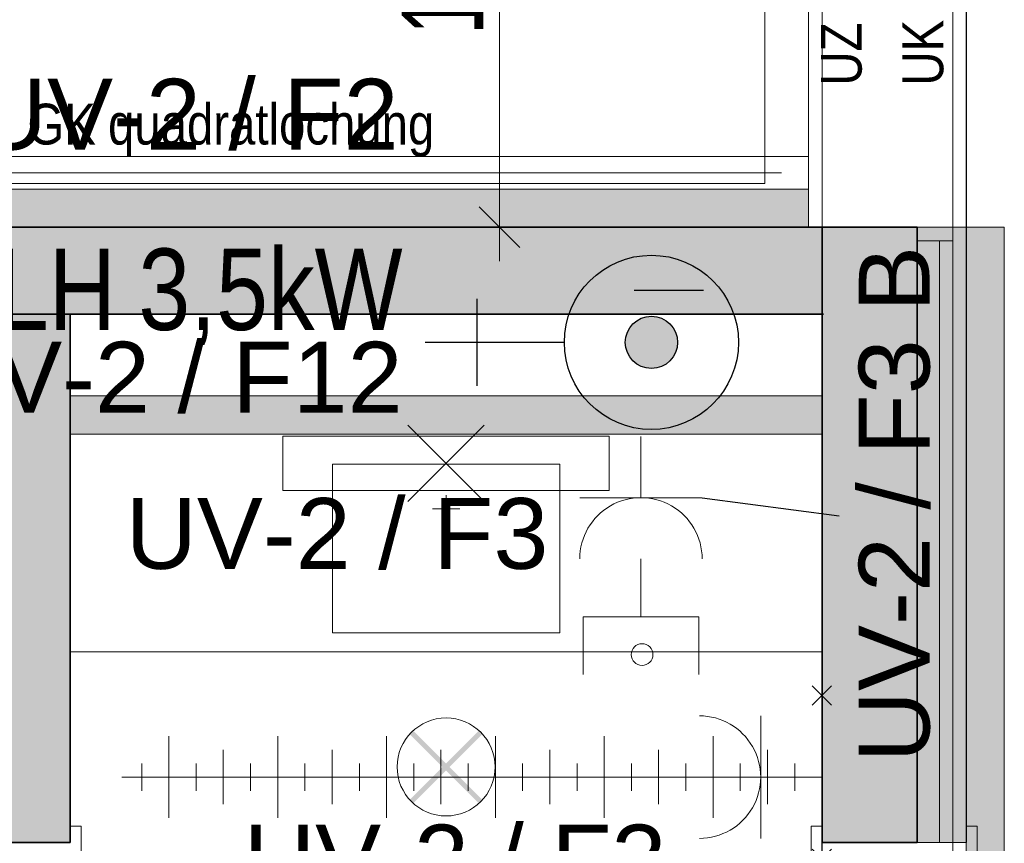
# Model space of a CAD drawing. Extents: x -321 to 526, y -52 to 542.
# Tile 27 of 56: x -120 to -84, y 150 to 180. Entities that reach past the tile are written whole.
import ezdxf
from ezdxf.lldxf.tags import DXFTag

# ---------------------------------------------------------------- set-up
doc = ezdxf.new("R2010")
doc.units = 0
doc.layers.get('0').update_dxf_attribs({"lineweight": 35})
for name, color, linetype, lineweight in [('D-501 Deckenspiegel Beleuchtung_BM_PM_NB', 7, 'Continuous', 25), ('D-501 Deckenspiegel Gebäude', 7, 'Continuous', 25), ('D-501 Deckenspiegel Text_Maß', 7, 'Continuous', 25)]:
    doc.layers.add(name, color=color, linetype=linetype, lineweight=lineweight)
for name, color, linetype, lineweight, true_color in [('E_445_Allgemeinbeleuchtung', 7, 'Continuous', 18, 0xf7d209), ('E_449_Niederspannungsinstallationen_Elektro', 1, 'Continuous', 18, 0xff0000), ('E_449_Niederspannungsinstallationen_Stromkreise', 1, 'Continuous', 25, 0xff0000), ('E_449_Text-Allg', 1, 'Continuous', 25, 0xff0000), ('E_457_Datenübertragungsnetz_EDV', 6, 'Continuous', 18, 0xff00ff), ('E_Starkstrom', 1, 'Continuous', 25, 0xff0000)]:
    doc.layers.add(name, color=color, linetype=linetype, lineweight=lineweight, true_color=true_color)
doc.layers.add('E_Hilfslinie', color=2, linetype='Continuous', lineweight=13, true_color=0xffff00, plot=False)
doc.styles.get("Standard").update_dxf_attribs({"font": 'arial.ttf'})
tags = doc.linetypes.add('ALL_S14', pattern=[0.1, 0.05, -0.05]).pattern_tags.tags
tags[6:7] = [DXFTag(74, 4), DXFTag(75, 0), DXFTag(340, '0'), DXFTag(46, 1.0), DXFTag(50, 0.0), DXFTag(44, 0.0), DXFTag(45, 0.0)]
tags[4:5] = [DXFTag(74, 4), DXFTag(75, 0), DXFTag(340, '0'), DXFTag(46, 1.0), DXFTag(50, 0.0), DXFTag(44, 0.0), DXFTag(45, 0.0)]

# ---------------------------------------------------------------- blocks, each defined once
blk = doc.blocks.new('Referenz-A07MYS7IRK', base_point=(-281.008, -47.122))
at = {"layer": 'D-501 Deckenspiegel Beleuchtung_BM_PM_NB', "color": 0, "lineweight": 18}
for p, q in [((-91.424, 174.094), (-135.297, 174.094)), ((-91.424, 172.693), (-91.424, 174.094)), ((-135.297, 172.693), (-91.424, 172.693)), ((-84.224, 172.697), (-85.624, 172.697)), ((-85.624, 172.697), (-85.624, 15.266)), ((-84.224, 15.266), (-84.224, 172.697)), ((-118.551, 166.495), (-118.551, 165.095)), ((-90.924, 166.495), (-118.551, 166.495)), ((-90.924, 165.095), (-90.924, 166.495)), ((-118.551, 165.095), (-90.924, 165.095))]:
    blk.add_line(p, q, dxfattribs=at)
at = {"layer": 'D-501 Deckenspiegel Beleuchtung_BM_PM_NB', "color": 0, "lineweight": 13}
for points in [[(-135.297, 172.693), (-135.297, 174.094), (-91.424, 172.693)], [(-91.424, 172.693), (-135.297, 174.094), (-91.424, 174.094)], [(-85.624, 15.273), (-85.624, 172.697), (-84.224, 15.273)], [(-84.224, 15.273), (-85.624, 172.697), (-84.224, 172.697)], [(-118.551, 165.095), (-118.551, 166.495), (-90.924, 165.095)], [(-90.924, 165.095), (-118.551, 166.495), (-90.924, 166.495)]]:
    blk.add_solid(points, dxfattribs=at)
at = {"layer": 'D-501 Deckenspiegel Gebäude', "color": 0, "lineweight": 13}
for p, q in [((-91.424, 213.673), (-91.424, 172.694)), ((-85.616, 213.673), (-85.616, 150.095)), ((-135.297, 172.693), (-90.924, 172.693)), ((-86.116, 172.693), (-86.116, 150.095)), ((-85.624, 172.693), (-85.624, 150.095)), ((-86.608, 172.194), (-86.608, 150.095)), ((-118.551, 166.495), (-90.924, 166.495)), ((-108.921, 163.995), (-100.554, 163.995)), ((-108.921, 157.795), (-108.921, 163.995)), ((-100.554, 163.995), (-100.554, 157.795)), ((-104.736, 162.853), (-104.736, 161.853)), ((-105.236, 162.353), (-104.236, 162.353)), ((-100.554, 157.795), (-108.921, 157.795)), ((-118.551, 157.095), (-90.924, 157.095)), ((-118.151, 150.695), (-118.551, 150.695)), ((-118.551, 150.695), (-118.551, 150.095)), ((-118.151, 149.495), (-118.151, 150.695)), ((-91.324, 150.695), (-91.324, 149.495)), ((-90.924, 150.695), (-91.324, 150.695)), ((-90.924, 150.095), (-90.924, 150.695)), ((-85.216, 150.695), (-85.616, 150.695)), ((-85.616, 150.695), (-85.616, 150.095)), ((-85.216, 149.495), (-85.216, 150.695)), ((-118.551, 150.095), (-121.551, 150.095)), ((-85.616, 150.095), (-90.924, 150.095))]:
    blk.add_line(p, q, dxfattribs=at)
at = {"layer": 'D-501 Deckenspiegel Gebäude', "color": 0, "lineweight": 18}
for p, q in [((-91.424, 172.694), (-91.424, 213.673)), ((-93.024, 174.294), (-93.024, 212.074)), ((-133.715, 174.294), (-93.024, 174.294))]:
    blk.add_line(p, q, dxfattribs=at)
at = {"layer": 'D-501 Deckenspiegel Gebäude', "color": 0, "linetype": 'ALL_S14', "lineweight": 13, "ltscale": 0.13}
for p, q in [((-90.924, 213.673), (-90.924, 18.053)), ((-86.116, 213.673), (-86.116, 18.053))]:
    blk.add_line(p, q, dxfattribs=at)
at = {"layer": 'D-501 Deckenspiegel Gebäude', "color": 0, "lineweight": 35}
for p, q in [((-90.924, 172.694), (-163.551, 172.694)), ((-90.924, 172.693), (-90.924, 150.095)), ((-90.924, 172.693), (-87.424, 172.693)), ((-87.424, 172.693), (-87.424, 150.095)), ((-90.875, 169.495), (-163.551, 169.495)), ((-118.551, 150.095), (-118.551, 169.495)), ((-121.551, 150.095), (-118.551, 150.095)), ((-87.424, 150.095), (-90.924, 150.095))]:
    blk.add_line(p, q, dxfattribs=at)
at = {"layer": 'D-501 Deckenspiegel Gebäude', "color": 0, "lineweight": 13}
for points in [[(-137.964, 169.495), (-137.964, 172.694), (-90.924, 169.495)], [(-90.924, 169.495), (-137.964, 172.694), (-90.924, 172.694)], [(-90.924, 169.495), (-90.924, 172.694), (-90.875, 169.495)]]:
    blk.add_solid(points, dxfattribs=at)
at = {"layer": 'D-501 Deckenspiegel Gebäude', "color": 0, "lineweight": -2}
for points in [[(-90.924, 150.095), (-90.924, 172.693), (-85.624, 150.095)], [(-85.624, 150.095), (-90.924, 172.693), (-85.624, 172.693)], [(-85.624, 150.095), (-85.624, 172.693), (-85.616, 150.095)], [(-121.551, 150.095), (-121.551, 169.495), (-118.551, 150.095)], [(-118.551, 150.095), (-121.551, 169.495), (-118.551, 169.495)]]:
    blk.add_solid(points, dxfattribs=at)
at = {"layer": 'D-501 Deckenspiegel Text_Maß', "color": 0, "lineweight": 18}
blk.add_line((-85.624, 172.693), (-85.624, 213.673), dxfattribs=at)
at = {"layer": 'D-501 Deckenspiegel Text_Maß', "color": 0, "lineweight": 13}
for p, q in [((-102.776, 179.197), (-102.776, 193.154)), ((-102.776, 172.693), (-102.776, 179.197)), ((-102.026, 171.944), (-103.526, 173.444)), ((-102.776, 172.693), (-104.026, 172.693)), ((-102.776, 172.693), (-101.526, 172.693)), ((-102.776, 172.693), (-102.776, 171.444)), ((-87.424, 172.693), (-85.624, 172.693)), ((-87.424, 172.194), (-86.116, 172.194)), ((-87.424, 150.095), (-85.616, 150.095))]:
    blk.add_line(p, q, dxfattribs=at)
at = {"layer": 'D-501 Deckenspiegel Text_Maß', "color": 0, "lineweight": -2, "insert": (-106.375, 179.772), "char_height": 3, "attachment_point": 1, "rotation": 90}
blk.add_mtext('{\\W0.65;\\fArial;1.02}', dxfattribs=at)
at = {"layer": 'D-501 Deckenspiegel Text_Maß', "color": 0, "lineweight": 13, "char_height": 1.5, "attachment_point": 1, "rotation": 90}
for s, insert in [('{\\W0.83;\\fArial;UZ}', (-90.967, 177.895)), ('{\\W0.83;\\fArial;UK}', (-87.967, 177.895))]:
    blk.add_mtext(s, dxfattribs=dict(at, insert=insert))
at = {"layer": 'D-501 Deckenspiegel Text_Maß', "color": 0, "lineweight": 13, "char_height": 1.5, "attachment_point": 1}
for s, insert in [('{\\W0.83;\\fArial;quadratlochung}', (-117.165, 177.231)), ('{\\W0.83;\\fArial;GK}', (-120.128, 177.231))]:
    blk.add_mtext(s, dxfattribs=dict(at, insert=insert))
blk = doc.blocks.new('Wand-Rechteckleuchte AP-A07MYS8KRK', base_point=(-110.741, 162.62))
at = {"color": 0, "linetype": 'ByBlock', "lineweight": -2, "ltscale": 0.18}
for p, q in [((-106.141, 162.62), (-103.341, 165.42)), ((-103.341, 162.62), (-106.141, 165.42)), ((-110.741, 163.02), (-110.741, 165.02)), ((-110.741, 165.02), (-98.741, 165.02)), ((-98.741, 165.02), (-98.741, 163.02)), ((-98.741, 163.02), (-110.741, 163.02))]:
    blk.add_line(p, q, dxfattribs=at)
blk = doc.blocks.new('Leuchtendeckenauslaß-A07MYS9URK', base_point=(-106.541, 151.067))
at = {"color": 0, "linetype": 'ByBlock', "lineweight": -2, "ltscale": 0.18}
blk.add_circle((-104.741, 152.867), 1.8, dxfattribs=at)
for points in [[(-103.406, 151.66), (-105.952, 154.205), (-103.533, 151.532), (-106.079, 154.078)], [(-103.532, 154.204), (-106.077, 151.658), (-103.404, 154.076), (-105.95, 151.531)]]:
    blk.add_solid(points, dxfattribs=at)
blk = doc.blocks.new('Steckdose -A07MYSD6RK', base_point=(-95.428, 150.245))
at = {"color": 0, "lineweight": -2}
for p, q in [((-93.178, 150.245), (-93.178, 154.745)), ((-93.178, 152.495), (-90.928, 152.495))]:
    blk.add_line(p, q, dxfattribs=at)
blk.add_ellipse((-95.428, 152.495), major_axis=(0, -2.25), ratio=1, start_param=0, end_param=3.141593, dxfattribs=at)
blk = doc.blocks.new('Blockreferenz-A07MYSD8RK', base_point=(-116.655, 149.142))
at = {"color": 0, "linetype": 'ByBlock', "lineweight": -2, "ltscale": 0.13}
for p, q in [((-90.575, 155.142), (-91.282, 155.849)), ((-90.575, 155.849), (-91.282, 155.142)), ((-90.928, 155.495), (-90.928, 152.495)), ((-114.928, 150.995), (-114.928, 153.995)), ((-110.928, 150.995), (-110.928, 153.995)), ((-106.928, 150.995), (-106.928, 153.995)), ((-102.928, 150.995), (-102.928, 153.995)), ((-98.928, 150.995), (-98.928, 153.995)), ((-94.928, 150.995), (-94.928, 153.995)), ((-112.928, 151.495), (-112.928, 153.495)), ((-108.928, 151.495), (-108.928, 153.495)), ((-104.928, 151.495), (-104.928, 153.495)), ((-100.928, 151.495), (-100.928, 153.495)), ((-96.928, 151.495), (-96.928, 153.495)), ((-92.928, 151.495), (-92.928, 153.495)), ((-115.928, 151.995), (-115.928, 152.995)), ((-113.928, 151.995), (-113.928, 152.995)), ((-111.928, 151.995), (-111.928, 152.995)), ((-109.928, 151.995), (-109.928, 152.995)), ((-107.928, 151.995), (-107.928, 152.995)), ((-105.928, 151.995), (-105.928, 152.995)), ((-103.928, 151.995), (-103.928, 152.995)), ((-101.928, 151.995), (-101.928, 152.995)), ((-99.928, 151.995), (-99.928, 152.995)), ((-97.928, 151.995), (-97.928, 152.995)), ((-95.928, 151.995), (-95.928, 152.995)), ((-93.928, 151.995), (-93.928, 152.995)), ((-91.928, 151.995), (-91.928, 152.995)), ((-90.928, 152.495), (-116.655, 152.495)), ((-90.928, 149.495), (-90.928, 152.495)), ((-90.575, 149.849), (-91.282, 149.142)), ((-90.575, 149.142), (-91.282, 149.849))]:
    blk.add_line(p, q, dxfattribs=at)
blk = doc.blocks.new('Steckdose -A07MYSDIRK', base_point=(-99.828, 160.509))
at = {"color": 0, "lineweight": -2}
for p, q in [((-97.578, 162.759), (-97.578, 165.009)), ((-95.328, 162.759), (-99.828, 162.759))]:
    blk.add_line(p, q, dxfattribs=at)
blk.add_ellipse((-97.578, 160.509), major_axis=(2.25, 0), ratio=1, start_param=0, end_param=3.141593, dxfattribs=at)
blk = doc.blocks.new('Blockreferenz-A07MYSEYRK', base_point=(-99.703, 156.259))
at = {"color": 0, "linetype": 'ByBlock', "lineweight": -2, "ltscale": 0.045}
for p, q in [((-97.578, 160.509), (-97.578, 158.384)), ((-99.703, 158.384), (-99.703, 156.259)), ((-95.453, 158.384), (-99.703, 158.384)), ((-95.453, 158.384), (-95.453, 156.259))]:
    blk.add_line(p, q, dxfattribs=at)
at = {"color": 0, "linetype": 'ByBlock', "lineweight": -2, "ltscale": 0.18}
blk.add_circle((-97.539, 156.994), 0.399, dxfattribs=at)
blk = doc.blocks.new('Durchlauferhitzer-A07MYSF6RK', base_point=(-105.514, 165.266))
at = {"lineweight": -2}
blk.add_hatch(color=0, dxfattribs=at).paths.add_polyline_path([(-96.234, 168.465), (-96.267, 168.714), (-96.363, 168.945), (-96.515, 169.144), (-96.714, 169.297), (-96.946, 169.393), (-97.194, 169.425), (-97.443, 169.393), (-97.674, 169.297), (-97.873, 169.144), (-98.026, 168.945), (-98.121, 168.714), (-98.154, 168.465), (-98.121, 168.217), (-98.026, 167.985), (-97.873, 167.787), (-97.674, 167.634), (-97.443, 167.538), (-97.194, 167.505), (-96.946, 167.538), (-96.714, 167.634), (-96.515, 167.787), (-96.363, 167.985), (-96.267, 168.217)])
at = {"color": 0, "lineweight": -2}
for p, q in [((-97.834, 170.385), (-95.274, 170.385)), ((-103.594, 166.865), (-103.594, 170.065)), ((-100.394, 168.465), (-105.514, 168.465))]:
    blk.add_line(p, q, dxfattribs=at)
for radius in [3.2, 0.96]:
    blk.add_circle((-97.194, 168.465), radius, dxfattribs=at)
blk.add_solid([(-97.834, 170.728), (-99.114, 170.385), (-97.834, 170.043)], dxfattribs=at)
blk = doc.blocks.new('MText-A07MYSF8RK', base_point=(-123.726, 168.919))
at = {"color": 0, "linetype": 'ByBlock', "lineweight": -2, "ltscale": 0.25, "char_height": 2.991, "attachment_point": 1}
for s, insert in [('{\\fArial Narrow;DLH}', (-123.726, 171.91)), ('{\\fArial Narrow;3,5kW}', (-116.049, 171.91))]:
    blk.add_mtext(s, dxfattribs=dict(at, insert=insert))
blk = doc.blocks.new('Bauteilbeschriftung-A07MYSIKRK', base_point=(-113.042, 148.147))
at = {"color": 0, "linetype": 'ByBlock', "lineweight": -2, "ltscale": 0.25, "insert": (-112.176, 150.747), "char_height": 2.6, "attachment_point": 1}
blk.add_mtext('{\\fArial;UV-2 / F3}', dxfattribs=at)
blk = doc.blocks.new('Bauteilbeschriftung-A07MYSIMRK', base_point=(-89.572, 152.17))
at = {"color": 0, "linetype": 'ByBlock', "lineweight": -2, "ltscale": 0.25, "insert": (-89.572, 153.037), "char_height": 2.6, "attachment_point": 1, "rotation": 90}
blk.add_mtext('{\\fArial;UV-2 / F3 B}', dxfattribs=at)
blk = doc.blocks.new('Bauteilbeschriftung-A07MYSIORK', base_point=(-117.387, 160.145))
at = {"color": 0, "linetype": 'ByBlock', "lineweight": -2, "ltscale": 0.25, "insert": (-116.52, 162.745), "char_height": 2.6, "attachment_point": 1}
blk.add_mtext('{\\fArial;UV-2 / F3}', dxfattribs=at)
blk = doc.blocks.new('Bauteilbeschriftung-A07MYSKIRK', base_point=(-124.766, 165.885))
at = {"color": 0, "linetype": 'ByBlock', "lineweight": -2, "ltscale": 0.25, "insert": (-123.899, 168.485), "char_height": 2.6, "attachment_point": 1}
blk.add_mtext('{\\fArial;UV-2 / F12}', dxfattribs=at)
blk = doc.blocks.new('T5 1-flammig 21W-A07MYSOYRK', base_point=(-135.297, 174.094))
at = {"color": 0, "lineweight": -2}
for p, q in [((-135.297, 175.294), (-91.417, 175.294)), ((-135.297, 174.094), (-135.297, 175.294)), ((-134.273, 175.294), (-92.441, 175.294)), ((-91.417, 174.094), (-91.417, 175.294)), ((-134.297, 174.694), (-92.417, 174.694)), ((-135.297, 174.094), (-91.417, 174.094)), ((-134.273, 174.094), (-92.441, 174.094))]:
    blk.add_line(p, q, dxfattribs=at)
blk = doc.blocks.new('Bauteilbeschriftung-A07MYSP0RK', base_point=(-122.894, 175.545))
at = {"color": 0, "linetype": 'ByBlock', "lineweight": -2, "ltscale": 0.25, "insert": (-122.027, 178.145), "char_height": 2.6, "attachment_point": 1}
blk.add_mtext('{\\fArial;UV-2 / F2}', dxfattribs=at)

msp = doc.modelspace()

# ---------------------------------------------------------------- linework, layer by layer
at = {"layer": 'E_449_Niederspannungsinstallationen_Stromkreise', "ltscale": 0.0875}
msp.add_line((-95.328, 162.759), (-90.292, 162.088), dxfattribs=at)

# ---------------------------------------------------------------- block references
at = {"color": 251, "lineweight": 25, "ltscale": 0.25, "true_color": 0x585858}
msp.add_blockref('Referenz-A07MYS7IRK', (-281.008, -47.122), dxfattribs=at)
at = {"layer": 'E_445_Allgemeinbeleuchtung', "ltscale": 0.18}
for name, p in [('T5 1-flammig 21W-A07MYSOYRK', (-135.297, 174.094)), ('Wand-Rechteckleuchte AP-A07MYS8KRK', (-110.741, 162.62)), ('Leuchtendeckenauslaß-A07MYS9URK', (-106.541, 151.067))]:
    msp.add_blockref(name, p, dxfattribs=at)
at = {"layer": 'E_449_Niederspannungsinstallationen_Elektro', "color": 1, "linetype": 'Continuous', "ltscale": 0.18, "true_color": 0xff0000}
for name, p in [('Steckdose -A07MYSDIRK', (-99.828, 160.509)), ('Steckdose -A07MYSD6RK', (-95.428, 150.245))]:
    msp.add_blockref(name, p, dxfattribs=at)
at = {"layer": 'E_449_Niederspannungsinstallationen_Stromkreise', "ltscale": 0.25}
for name, p in [('Bauteilbeschriftung-A07MYSP0RK', (-122.894, 175.545)), ('Bauteilbeschriftung-A07MYSIMRK', (-89.572, 152.17)), ('Bauteilbeschriftung-A07MYSKIRK', (-124.766, 165.885)), ('Bauteilbeschriftung-A07MYSIORK', (-117.387, 160.145)), ('Bauteilbeschriftung-A07MYSIKRK', (-113.042, 148.147))]:
    msp.add_blockref(name, p, dxfattribs=at)
at = {"layer": 'E_449_Text-Allg', "ltscale": 0.25}
msp.add_blockref('MText-A07MYSF8RK', (-123.726, 168.919), dxfattribs=at)
at = {"layer": 'E_457_Datenübertragungsnetz_EDV', "ltscale": 0.18}
msp.add_blockref('Blockreferenz-A07MYSEYRK', (-99.703, 156.259), dxfattribs=at)
at = {"layer": 'E_Hilfslinie', "ltscale": 0.13}
msp.add_blockref('Blockreferenz-A07MYSD8RK', (-116.655, 149.142), dxfattribs=at)
at = {"layer": 'E_Starkstrom', "linetype": 'Continuous', "ltscale": 0.25}
msp.add_blockref('Durchlauferhitzer-A07MYSF6RK', (-105.514, 165.266), dxfattribs=at)

doc.saveas('drawing.dxf')
